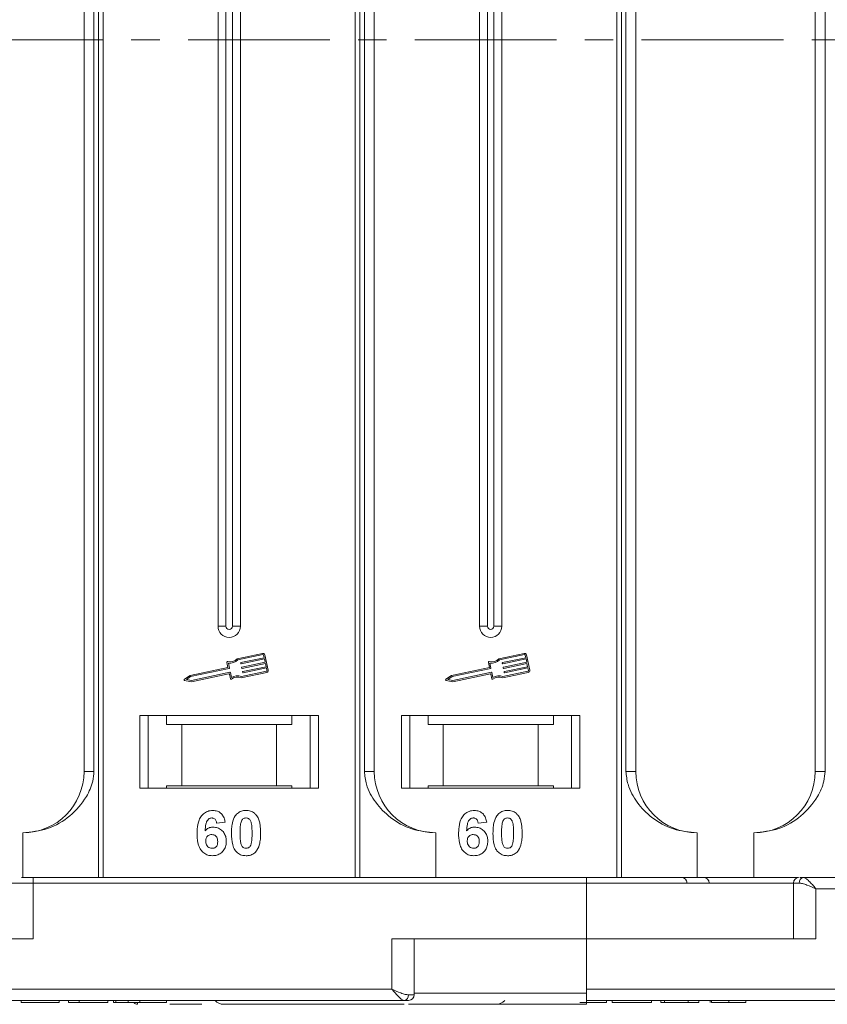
# Model space of a CAD drawing. Header units: millimetres. Extents: x -797 to 677, y 79 to 1112.
# Tile 20 of 75: x -75 to -2, y 317 to 406. Entities that reach past the tile are written whole.
import ezdxf

# ---------------------------------------------------------------- set-up
doc = ezdxf.new("R2010")
doc.units = ezdxf.units.MM
doc.linetypes.add('CENTERX2', pattern=[20.32, 12.7, -2.54, 2.54, -2.54])

msp = doc.modelspace()

# ---------------------------------------------------------------- linework, layer by layer
at = {"color": 7, "linetype": 'Continuous', "lineweight": 15}
for p, q in [((-67.495, 478.771), (-67.495, 403.771)), ((-67.076, 403.771), (-67.076, 478.771)), ((-44.5, 478.771), (-44.5, 403.771)), ((-44.081, 403.771), (-44.081, 478.771)), ((-21.07, 478.771), (-21.07, 403.771)), ((-20.651, 403.771), (-20.651, 478.771)), ((-68.788, 469.271), (-68.788, 403.771)), ((-67.903, 403.771), (-67.903, 469.271)), ((-43.673, 469.271), (-43.673, 403.771)), ((-42.788, 403.771), (-42.788, 469.271)), ((-20.244, 469.271), (-20.244, 403.771)), ((-19.359, 403.771), (-19.359, 469.271)), ((-3.288, 469.271), (-3.288, 403.771)), ((-2.403, 403.771), (-2.403, 469.271)), ((-56.788, 456.271), (-56.788, 403.771)), ((-56.073, 456.271), (-56.073, 403.771)), ((-55.503, 403.771), (-55.503, 456.271)), ((-54.788, 403.771), (-54.788, 456.271)), ((-33.359, 456.271), (-33.359, 403.771)), ((-32.644, 456.271), (-32.644, 403.771)), ((-32.074, 403.771), (-32.074, 456.271)), ((-31.359, 403.771), (-31.359, 456.271)), ((-68.788, 403.771), (-68.788, 338.271)), ((-67.903, 338.271), (-67.903, 403.771)), ((-67.495, 403.771), (-67.495, 328.771)), ((-67.076, 328.771), (-67.076, 403.771)), ((-56.788, 403.771), (-56.788, 351.271)), ((-56.073, 403.771), (-56.073, 351.271)), ((-55.503, 351.271), (-55.503, 403.771)), ((-54.788, 351.271), (-54.788, 403.771)), ((-44.5, 403.771), (-44.5, 328.771)), ((-44.081, 328.771), (-44.081, 403.771)), ((-43.673, 403.771), (-43.673, 338.271)), ((-42.788, 338.271), (-42.788, 403.771)), ((-33.359, 403.771), (-33.359, 351.271)), ((-32.644, 403.771), (-32.644, 351.271)), ((-32.074, 351.271), (-32.074, 403.771)), ((-31.359, 351.271), (-31.359, 403.771)), ((-21.07, 403.771), (-21.07, 328.771)), ((-20.651, 328.771), (-20.651, 403.771)), ((-20.244, 403.771), (-20.244, 338.271)), ((-19.359, 338.271), (-19.359, 403.771)), ((-3.288, 403.771), (-3.288, 338.271)), ((-2.403, 338.271), (-2.403, 403.771)), ((-56.073, 351.271), (-56.788, 351.271)), ((-54.788, 351.271), (-55.503, 351.271)), ((-32.644, 351.271), (-33.359, 351.271)), ((-31.359, 351.271), (-32.074, 351.271)), ((-52.792, 348.837), (-55.07, 348.356)), ((-52.767, 348.722), (-55.01, 348.249)), ((-54.732, 348.007), (-52.649, 348.447)), ((-52.625, 348.332), (-54.708, 347.892)), ((-52.649, 348.447), (-52.698, 348.677)), ((-52.564, 348.045), (-52.625, 348.332)), ((-52.292, 347.322), (-52.583, 348.701)), ((-29.362, 348.837), (-31.641, 348.356)), ((-29.338, 348.722), (-31.581, 348.249)), ((-31.302, 348.007), (-29.22, 348.447)), ((-29.195, 348.332), (-31.278, 347.892)), ((-29.22, 348.447), (-29.268, 348.677)), ((-29.135, 348.045), (-29.195, 348.332)), ((-28.862, 347.322), (-29.153, 348.701)), ((-55.899, 347.581), (-59.297, 346.863)), ((-55.788, 347.484), (-59.249, 346.753)), ((-55.992, 348.025), (-55.899, 347.581)), ((-55.859, 347.963), (-55.765, 347.519)), ((-54.742, 347.915), (-54.754, 347.972)), ((-54.657, 347.513), (-54.67, 347.57)), ((-54.647, 347.605), (-52.564, 348.045)), ((-52.54, 347.93), (-54.623, 347.49)), ((-54.562, 347.203), (-52.479, 347.643)), ((-52.455, 347.528), (-54.538, 347.088)), ((-52.479, 347.643), (-52.54, 347.93)), ((-52.406, 347.298), (-52.455, 347.528)), ((-32.469, 347.581), (-35.868, 346.863)), ((-32.359, 347.484), (-35.82, 346.753)), ((-32.563, 348.025), (-32.469, 347.581)), ((-32.43, 347.963), (-32.336, 347.519)), ((-31.313, 347.915), (-31.325, 347.972)), ((-31.228, 347.513), (-31.24, 347.57)), ((-31.217, 347.605), (-29.135, 348.045)), ((-29.111, 347.93), (-31.193, 347.49)), ((-31.132, 347.203), (-29.05, 347.643)), ((-29.026, 347.528), (-31.108, 347.088)), ((-29.05, 347.643), (-29.111, 347.93)), ((-28.977, 347.298), (-29.026, 347.528)), ((-59.297, 346.863), (-59.799, 346.512)), ((-59.777, 346.406), (-59.176, 346.288)), ((-59.249, 346.753), (-59.619, 346.495)), ((-59.619, 346.495), (-59.177, 346.408)), ((-59.177, 346.408), (-55.715, 347.139)), ((-59.176, 346.288), (-55.806, 347)), ((-55.771, 346.977), (-55.683, 346.562)), ((-55.68, 347.117), (-55.587, 346.673)), ((-54.706, 346.632), (-52.428, 347.114)), ((-54.694, 346.755), (-52.452, 347.229)), ((-54.572, 347.111), (-54.585, 347.168)), ((-35.868, 346.863), (-36.37, 346.512)), ((-36.347, 346.406), (-35.746, 346.288)), ((-35.82, 346.753), (-36.189, 346.495)), ((-36.189, 346.495), (-35.747, 346.408)), ((-35.747, 346.408), (-32.286, 347.139)), ((-35.746, 346.288), (-32.376, 347)), ((-32.342, 346.977), (-32.254, 346.562)), ((-32.251, 347.117), (-32.157, 346.673)), ((-31.277, 346.632), (-28.998, 347.114)), ((-31.265, 346.755), (-29.022, 347.229)), ((-31.143, 347.111), (-31.155, 347.168)), ((-47.788, 343.271), (-63.788, 343.271)), ((-63.788, 343.271), (-63.788, 336.771)), ((-63.038, 336.771), (-63.038, 343.271)), ((-61.402, 343.271), (-61.402, 342.471)), ((-50.174, 342.471), (-50.174, 343.271)), ((-48.538, 343.271), (-48.538, 336.771)), ((-47.788, 336.771), (-47.788, 343.271)), ((-24.359, 343.271), (-40.359, 343.271)), ((-40.359, 343.271), (-40.359, 336.771)), ((-39.609, 336.771), (-39.609, 343.271)), ((-37.972, 343.271), (-37.972, 342.471)), ((-26.745, 342.471), (-26.745, 343.271)), ((-25.109, 343.271), (-25.109, 336.771)), ((-24.359, 336.771), (-24.359, 343.271)), ((-61.402, 342.471), (-60.038, 342.471)), ((-60.038, 342.471), (-60.038, 336.971)), ((-60.038, 342.471), (-51.538, 342.471)), ((-51.538, 336.971), (-51.538, 342.471)), ((-51.538, 342.471), (-50.174, 342.471)), ((-37.972, 342.471), (-36.609, 342.471)), ((-36.609, 342.471), (-36.609, 336.971)), ((-36.609, 342.471), (-28.109, 342.471)), ((-28.109, 336.971), (-28.109, 342.471)), ((-28.109, 342.471), (-26.745, 342.471)), ((-68.788, 338.271), (-67.903, 338.271)), ((-43.673, 338.271), (-42.788, 338.271)), ((-20.244, 338.271), (-19.359, 338.271)), ((-3.288, 338.271), (-2.403, 338.271)), ((-63.788, 336.771), (-47.788, 336.771)), ((-60.038, 336.971), (-61.402, 336.971)), ((-61.402, 336.771), (-61.402, 336.971)), ((-60.038, 336.971), (-51.538, 336.971)), ((-50.174, 336.971), (-51.538, 336.971)), ((-50.174, 336.971), (-50.174, 336.771)), ((-40.359, 336.771), (-24.359, 336.771)), ((-36.609, 336.971), (-37.972, 336.971)), ((-37.972, 336.771), (-37.972, 336.971)), ((-36.609, 336.971), (-28.109, 336.971)), ((-26.745, 336.971), (-28.109, 336.971)), ((-26.745, 336.971), (-26.745, 336.771)), ((-56.147, 333.727), (-56.916, 333.642)), ((-32.718, 333.727), (-33.487, 333.642)), ((-74.288, 328.771), (-74.288, 332.771)), ((-37.288, 332.771), (-37.288, 328.771)), ((-13.859, 332.771), (-13.859, 328.771)), ((-8.788, 328.771), (-8.788, 332.771)), ((-73.36, 328.271), (-73.36, 328.771)), ((-23.788, 328.771), (-73.36, 328.771)), ((-23.788, 328.271), (-23.788, 328.771)), ((-8.788, 328.771), (-4.798, 328.771)), ((67.212, 328.771), (-4.343, 328.771)), ((-75.36, 328.271), (-73.36, 328.271)), ((-73.36, 323.271), (-73.36, 328.271)), ((-73.36, 328.271), (-23.788, 328.271)), ((-23.788, 328.271), (-23.788, 323.271)), ((-23.788, 328.271), (-5.225, 328.271)), ((-5.225, 328.271), (-5.225, 323.271)), ((-4.716, 328.271), (-5.225, 328.271)), ((-3.225, 323.271), (-3.225, 327.771)), ((-3.225, 327.771), (67.212, 327.771)), ((-90.788, 323.271), (-73.36, 323.271)), ((-23.788, 323.271), (-41.217, 323.271)), ((-41.217, 323.271), (-41.217, 318.771)), ((-39.217, 318.271), (-39.217, 323.271)), ((-23.788, 318.771), (-23.788, 323.271)), ((-23.788, 323.271), (-3.225, 323.271)), ((-41.217, 318.771), (-90.788, 318.771)), ((-39.726, 318.271), (-39.217, 318.271)), ((-39.217, 318.421), (-23.788, 318.421)), ((11.672, 318.771), (-23.788, 318.771)), ((-23.788, 318.421), (-23.788, 318.771)), ((-90.788, 317.771), (-40.098, 317.771)), ((-90.788, 317.771), (-66.16, 317.771)), ((-74.429, 317.771), (-74.429, 317.571)), ((-74.429, 317.571), (-71.032, 317.571)), ((-71.032, 317.771), (-71.032, 317.571)), ((-70.198, 317.771), (-70.198, 317.571)), ((-70.198, 317.571), (-69.237, 317.571)), ((-69.237, 317.771), (-69.237, 317.571)), ((-69.237, 317.571), (-66.673, 317.571)), ((-66.673, 317.771), (-66.673, 317.571)), ((-66.16, 317.771), (-66.16, 317.571)), ((-65.937, 317.771), (-65.937, 317.571)), ((-64.849, 317.771), (-64.849, 317.571)), ((-64.009, 317.421), (-64.009, 317.421)), ((-63.795, 317.771), (-63.795, 317.571)), ((-61.416, 317.771), (-61.416, 317.571)), ((-23.788, 317.771), (11.212, 317.771)), ((-23.788, 317.771), (2.641, 317.771)), ((-21.987, 317.771), (-21.987, 317.571)), ((-21.474, 317.571), (-21.474, 317.771)), ((-21.474, 317.571), (-17.948, 317.571)), ((-17.948, 317.771), (-17.948, 317.571)), ((-17.115, 317.771), (-17.115, 317.571)), ((-17.115, 317.571), (-16.795, 317.571)), ((-16.795, 317.771), (-16.795, 317.571)), ((-16.795, 317.571), (-14.679, 317.571)), ((-14.679, 317.571), (-14.679, 317.771)), ((-14.679, 317.571), (-13.718, 317.571)), ((-13.718, 317.771), (-13.718, 317.571)), ((-12.692, 317.771), (-12.692, 317.571)), ((-12.583, 317.771), (-12.583, 317.571)), ((-11.031, 317.771), (-11.031, 317.571)), ((-9.487, 317.771), (-9.487, 317.571))]:
    msp.add_line(p, q, dxfattribs=at)
at = {"color": 1, "linetype": 'CENTERX2', "lineweight": 13}
msp.add_line((501.865, 403.771), (-336.218, 403.771), dxfattribs=at)
at = {"color": 7, "linetype": 'Continuous', "lineweight": 15}
for centre, radius, start, end in [((-55.788, 351.271), 1, 180, 0), ((-55.788, 351.271), 0.285, 180, 0), ((-32.359, 351.271), 1, 180, 0), ((-32.359, 351.271), 0.285, 180, 0), ((-55.716, 348.943), 0.873, 256.41469, 317.74736), ((-55.716, 348.943), 0.99, 261.69305, 315.48899), ((-52.755, 348.665), 0.176, 11.9297, 101.9297), ((-52.755, 348.665), 0.0587, 11.9297, 101.9297), ((-32.287, 348.943), 0.873, 256.41469, 317.74736), ((-32.287, 348.943), 0.99, 261.69305, 315.48899), ((-29.326, 348.665), 0.176, 11.9297, 101.9297), ((-29.326, 348.665), 0.0587, 11.9297, 101.9297), ((-55.935, 348.037), 0.0587, 76.41469, 191.9297), ((-55.794, 347.513), 0.0294, 281.9297, 11.9297), ((-54.726, 347.979), 0.0294, 101.9297, 191.9297), ((-54.714, 347.921), 0.0294, 191.9297, 281.9297), ((-54.641, 347.576), 0.0294, 101.9297, 191.9297), ((-54.629, 347.519), 0.0294, 191.9297, 281.9297), ((-52.464, 347.286), 0.0587, 281.9297, 11.9297), ((-52.464, 347.286), 0.176, 281.9297, 11.9297), ((-32.506, 348.037), 0.0587, 76.41469, 191.9297), ((-32.365, 347.513), 0.0294, 281.9297, 11.9297), ((-31.296, 347.979), 0.0294, 101.9297, 191.9297), ((-31.284, 347.921), 0.0294, 191.9297, 281.9297), ((-31.211, 347.576), 0.0294, 101.9297, 191.9297), ((-31.199, 347.519), 0.0294, 191.9297, 281.9297), ((-29.034, 347.286), 0.0587, 281.9297, 11.9297), ((-29.034, 347.286), 0.176, 281.9297, 11.9297), ((-59.766, 346.464), 0.0587, 124.95116, 258.90824), ((-55.8, 346.971), 0.0294, 11.9297, 101.9297), ((-55.709, 347.111), 0.0294, 11.9297, 101.9297), ((-55.626, 346.574), 0.0587, 191.9297, 307.44471), ((-55.059, 345.834), 0.873, 66.11204, 127.44471), ((-55.059, 345.834), 0.99, 68.37041, 122.16635), ((-54.556, 347.174), 0.0294, 101.9297, 191.9297), ((-54.544, 347.117), 0.0294, 191.9297, 281.9297), ((-36.336, 346.464), 0.0587, 124.95116, 258.90824), ((-32.37, 346.971), 0.0294, 11.9297, 101.9297), ((-32.28, 347.111), 0.0294, 11.9297, 101.9297), ((-32.196, 346.574), 0.0587, 191.9297, 307.44471), ((-31.63, 345.834), 0.873, 66.11204, 127.44471), ((-31.63, 345.834), 0.99, 68.37041, 122.16635), ((-31.126, 347.174), 0.0294, 101.9297, 191.9297), ((-31.114, 347.117), 0.0294, 191.9297, 281.9297), ((-74.288, 338.271), 5.5, 270, 0), ((-37.288, 338.271), 5.5, 180, 270), ((-13.859, 338.271), 5.5, 180, 270), ((-8.788, 338.271), 5.5, 270, 0), ((-15.27, 328.271), 0.5, 0, 90), ((-13.287, 328.271), 0.5, 0, 90), ((-4.725, 328.271), 0.5, 90, 180), ((-4.269, 328.326), 0.451, 99.5202, 187.08135), ((-40.173, 318.215), 0.451, 279.5202, 7.08135), ((-39.717, 318.271), 0.5, 270, 0), ((-64.009, 317.771), 0.35, 215.64347, 270.00182), ((-56.288, 318.421), 1, 221.2946, 270), ((-31.859, 318.421), 1, 270, 319.04573)]:
    msp.add_arc(centre, radius, start, end, dxfattribs=at)
for points, knots in [([(-74.288, 332.771), (-73.528, 332.847), (-72.008, 333), (-69.986, 334.19), (-68.654, 335.74), (-67.994, 337.184), (-67.927, 337.977), (-67.903, 338.271)], [0, 0, 0, 0, 0.249096, 0.498243, 0.745205, 0.90541, 1, 1, 1, 1]), ([(-43.673, 338.271), (-43.63, 337.88), (-43.519, 336.881), (-42.695, 335.427), (-41.325, 334.014), (-39.46, 332.978), (-38.009, 332.839), (-37.288, 332.771)], [0, 0, 0, 0, 0.125713, 0.321276, 0.524466, 0.763484, 1, 1, 1, 1]), ([(-20.244, 338.271), (-20.2, 337.88), (-20.089, 336.881), (-19.266, 335.427), (-17.896, 334.014), (-16.03, 332.978), (-14.58, 332.839), (-13.859, 332.771)], [0, 0, 0, 0, 0.125713, 0.321276, 0.524466, 0.763484, 1, 1, 1, 1]), ([(-8.788, 332.771), (-8.028, 332.847), (-6.508, 333), (-4.486, 334.19), (-3.154, 335.74), (-2.494, 337.184), (-2.427, 337.977), (-2.403, 338.271)], [0, 0, 0, 0, 0.249096, 0.498243, 0.745205, 0.90541, 1, 1, 1, 1]), ([(-58.66, 332.717), (-58.657, 332.85), (-58.648, 333.252), (-58.558, 333.807), (-58.279, 334.316), (-57.933, 334.618), (-57.563, 334.756), (-57.329, 334.767), (-57.245, 334.771)], [0, 0, 0, 0, 0.142337, 0.429127, 0.589943, 0.751205, 0.909895, 1, 1, 1, 1]), ([(-57.343, 334.104), (-57.397, 334.099), (-57.506, 334.088), (-57.658, 333.988), (-57.8, 333.815), (-57.908, 333.454), (-57.933, 333.153), (-57.949, 332.949)], [0, 0, 0, 0, 0.112049, 0.22438, 0.370115, 0.570276, 1, 1, 1, 1]), ([(-56.916, 333.642), (-56.929, 333.72), (-56.948, 333.842), (-57.039, 333.986), (-57.144, 334.067), (-57.252, 334.1), (-57.318, 334.103), (-57.343, 334.104)], [0, 0, 0, 0, 0.33384, 0.524547, 0.716372, 0.891824, 1, 1, 1, 1]), ([(-57.245, 334.771), (-57.109, 334.76), (-56.863, 334.741), (-56.55, 334.557), (-56.309, 334.28), (-56.194, 333.983), (-56.157, 333.784), (-56.147, 333.727)], [0, 0, 0, 0, 0.242691, 0.439002, 0.635006, 0.895059, 1, 1, 1, 1]), ([(-55.583, 332.751), (-55.581, 332.885), (-55.576, 333.188), (-55.503, 333.716), (-55.362, 334.136), (-55.205, 334.342), (-55.187, 334.364)], [0, 0, 0, 0, 0.237381, 0.538918, 0.949082, 1, 1, 1, 1]), ([(-55.187, 334.364), (-55.143, 334.415), (-55.053, 334.516), (-54.884, 334.632), (-54.695, 334.715), (-54.526, 334.753), (-54.384, 334.768), (-54.312, 334.77), (-54.275, 334.771)], [0, 0, 0, 0, 0.193776, 0.3936, 0.587864, 0.788908, 0.894169, 1, 1, 1, 1]), ([(-54.728, 333.711), (-54.704, 333.781), (-54.666, 333.893), (-54.558, 334.018), (-54.434, 334.085), (-54.335, 334.101), (-54.282, 334.104), (-54.275, 334.104)], [0, 0, 0, 0, 0.334804, 0.542561, 0.750382, 0.970721, 1, 1, 1, 1]), ([(-54.275, 334.771), (-54.208, 334.768), (-54.074, 334.764), (-53.876, 334.72), (-53.685, 334.643), (-53.54, 334.543), (-53.434, 334.445), (-53.385, 334.388), (-53.36, 334.36)], [0, 0, 0, 0, 0.192627, 0.388684, 0.582013, 0.783201, 0.891038, 1, 1, 1, 1]), ([(-54.275, 334.104), (-54.218, 334.098), (-54.117, 334.088), (-53.988, 334.013), (-53.878, 333.873), (-53.778, 333.602), (-53.742, 333.205), (-53.738, 332.898), (-53.737, 332.743)], [0, 0, 0, 0, 0.105646, 0.186221, 0.267042, 0.431541, 0.712708, 1, 1, 1, 1]), ([(-53.36, 334.36), (-53.321, 334.305), (-53.241, 334.196), (-53.136, 333.964), (-53.046, 333.668), (-52.996, 333.337), (-52.971, 333.028), (-52.969, 332.838), (-52.968, 332.743)], [0, 0, 0, 0, 0.118432, 0.239329, 0.449434, 0.664178, 0.83182, 1, 1, 1, 1]), ([(-35.23, 332.717), (-35.228, 332.85), (-35.219, 333.252), (-35.128, 333.807), (-34.85, 334.316), (-34.503, 334.618), (-34.133, 334.756), (-33.9, 334.767), (-33.815, 334.771)], [0, 0, 0, 0, 0.142337, 0.429127, 0.589943, 0.751205, 0.909895, 1, 1, 1, 1]), ([(-33.914, 334.104), (-33.968, 334.099), (-34.076, 334.088), (-34.229, 333.988), (-34.37, 333.815), (-34.479, 333.454), (-34.503, 333.153), (-34.52, 332.949)], [0, 0, 0, 0, 0.112049, 0.22438, 0.370115, 0.570276, 1, 1, 1, 1]), ([(-33.487, 333.642), (-33.499, 333.72), (-33.519, 333.842), (-33.609, 333.986), (-33.715, 334.067), (-33.823, 334.1), (-33.889, 334.103), (-33.914, 334.104)], [0, 0, 0, 0, 0.33384, 0.524547, 0.716372, 0.891824, 1, 1, 1, 1]), ([(-33.815, 334.771), (-33.679, 334.76), (-33.433, 334.741), (-33.121, 334.557), (-32.88, 334.28), (-32.764, 333.983), (-32.728, 333.784), (-32.718, 333.727)], [0, 0, 0, 0, 0.2426908, 0.4390024, 0.635006, 0.8950587, 1, 1, 1, 1]), ([(-32.153, 332.751), (-32.151, 332.885), (-32.146, 333.188), (-32.074, 333.716), (-31.933, 334.136), (-31.775, 334.342), (-31.758, 334.364)], [0, 0, 0, 0, 0.237381, 0.538918, 0.949082, 1, 1, 1, 1]), ([(-31.758, 334.364), (-31.713, 334.415), (-31.623, 334.516), (-31.454, 334.632), (-31.266, 334.715), (-31.096, 334.753), (-30.955, 334.768), (-30.882, 334.77), (-30.846, 334.771)], [0, 0, 0, 0, 0.193776, 0.3936, 0.587864, 0.788908, 0.894169, 1, 1, 1, 1]), ([(-31.299, 333.711), (-31.275, 333.781), (-31.237, 333.893), (-31.129, 334.018), (-31.005, 334.085), (-30.906, 334.101), (-30.852, 334.104), (-30.846, 334.104)], [0, 0, 0, 0, 0.334804, 0.542561, 0.750382, 0.970721, 1, 1, 1, 1]), ([(-30.846, 334.771), (-30.779, 334.768), (-30.644, 334.764), (-30.446, 334.72), (-30.256, 334.643), (-30.111, 334.543), (-30.004, 334.445), (-29.955, 334.388), (-29.931, 334.36)], [0, 0, 0, 0, 0.192627, 0.388684, 0.582013, 0.783201, 0.891038, 1, 1, 1, 1]), ([(-30.846, 334.104), (-30.788, 334.098), (-30.687, 334.088), (-30.559, 334.013), (-30.448, 333.873), (-30.349, 333.602), (-30.312, 333.205), (-30.309, 332.898), (-30.307, 332.743)], [0, 0, 0, 0, 0.105646, 0.186221, 0.267042, 0.431541, 0.712708, 1, 1, 1, 1]), ([(-29.931, 334.36), (-29.891, 334.305), (-29.812, 334.196), (-29.707, 333.964), (-29.617, 333.668), (-29.567, 333.337), (-29.542, 333.028), (-29.539, 332.838), (-29.538, 332.743)], [0, 0, 0, 0, 0.118432, 0.239329, 0.449434, 0.664178, 0.83182, 1, 1, 1, 1]), ([(-57.949, 332.949), (-57.903, 332.997), (-57.808, 333.095), (-57.663, 333.186), (-57.536, 333.236), (-57.437, 333.264), (-57.333, 333.28), (-57.262, 333.282), (-57.226, 333.283)], [0, 0, 0, 0, 0.2436536, 0.4957602, 0.6178923, 0.7415029, 0.8700251, 1, 1, 1, 1]), ([(-57.226, 333.283), (-57.091, 333.271), (-56.818, 333.246), (-56.47, 333.03), (-56.204, 332.729), (-56.063, 332.376), (-56.05, 332.132), (-56.044, 332.024)], [0, 0, 0, 0, 0.210216, 0.421975, 0.620016, 0.831037, 1, 1, 1, 1]), ([(-54.814, 332.743), (-54.813, 332.81), (-54.812, 332.943), (-54.806, 333.124), (-54.796, 333.286), (-54.782, 333.428), (-54.764, 333.571), (-54.74, 333.665), (-54.728, 333.711)], [0, 0, 0, 0, 0.20527, 0.410616, 0.557148, 0.703844, 0.851475, 1, 1, 1, 1]), ([(-34.52, 332.949), (-34.473, 332.997), (-34.379, 333.095), (-34.233, 333.186), (-34.106, 333.236), (-34.007, 333.264), (-33.903, 333.28), (-33.833, 333.282), (-33.797, 333.283)], [0, 0, 0, 0, 0.243654, 0.49576, 0.617892, 0.741503, 0.870025, 1, 1, 1, 1]), ([(-33.797, 333.283), (-33.661, 333.271), (-33.389, 333.246), (-33.041, 333.03), (-32.775, 332.729), (-32.633, 332.376), (-32.621, 332.132), (-32.615, 332.024)], [0, 0, 0, 0, 0.210216, 0.421975, 0.620016, 0.831037, 1, 1, 1, 1]), ([(-31.384, 332.743), (-31.384, 332.81), (-31.383, 332.943), (-31.377, 333.124), (-31.367, 333.286), (-31.353, 333.428), (-31.334, 333.571), (-31.31, 333.665), (-31.299, 333.711)], [0, 0, 0, 0, 0.20527, 0.410616, 0.557148, 0.703844, 0.851475, 1, 1, 1, 1]), ([(-57.303, 330.719), (-57.438, 330.73), (-57.709, 330.751), (-58.069, 330.952), (-58.361, 331.257), (-58.601, 331.793), (-58.656, 332.304), (-58.659, 332.659), (-58.66, 332.717)], [0, 0, 0, 0, 0.148269, 0.297647, 0.442421, 0.607851, 0.935658, 1, 1, 1, 1]), ([(-57.891, 332.041), (-57.886, 332.124), (-57.878, 332.26), (-57.787, 332.43), (-57.664, 332.538), (-57.516, 332.607), (-57.408, 332.614), (-57.356, 332.617)], [0, 0, 0, 0, 0.2767209, 0.4568705, 0.6370074, 0.8240683, 1, 1, 1, 1]), ([(-57.356, 332.617), (-57.288, 332.611), (-57.163, 332.601), (-57.003, 332.507), (-56.884, 332.372), (-56.822, 332.188), (-56.817, 332.055), (-56.814, 331.985)], [0, 0, 0, 0, 0.2137567, 0.3949441, 0.5765849, 0.7773109, 1, 1, 1, 1]), ([(-54.275, 330.719), (-54.41, 330.73), (-54.682, 330.75), (-55.036, 330.948), (-55.324, 331.262), (-55.558, 331.873), (-55.573, 332.393), (-55.583, 332.751)], [0, 0, 0, 0, 0.147528, 0.296569, 0.43214, 0.608737, 1, 1, 1, 1]), ([(-54.275, 331.386), (-54.343, 331.394), (-54.453, 331.407), (-54.582, 331.493), (-54.685, 331.644), (-54.778, 331.916), (-54.808, 332.306), (-54.812, 332.597), (-54.814, 332.743)], [0, 0, 0, 0, 0.125351, 0.202197, 0.279182, 0.459742, 0.727968, 1, 1, 1, 1]), ([(-53.737, 332.743), (-53.737, 332.677), (-53.738, 332.543), (-53.744, 332.363), (-53.754, 332.202), (-53.768, 332.06), (-53.787, 331.918), (-53.811, 331.825), (-53.823, 331.779)], [0, 0, 0, 0, 0.205942, 0.411959, 0.558149, 0.704502, 0.851801, 1, 1, 1, 1]), ([(-52.968, 332.743), (-52.97, 332.61), (-52.975, 332.307), (-53.045, 331.786), (-53.183, 331.364), (-53.341, 331.156), (-53.363, 331.126)], [0, 0, 0, 0, 0.236629, 0.537361, 0.932986, 1, 1, 1, 1]), ([(-33.873, 330.719), (-34.008, 330.73), (-34.28, 330.751), (-34.64, 330.952), (-34.932, 331.257), (-35.172, 331.793), (-35.226, 332.304), (-35.23, 332.659), (-35.23, 332.717)], [0, 0, 0, 0, 0.148269, 0.297647, 0.442421, 0.607851, 0.935658, 1, 1, 1, 1]), ([(-34.461, 332.041), (-34.456, 332.124), (-34.448, 332.26), (-34.357, 332.43), (-34.235, 332.538), (-34.086, 332.607), (-33.979, 332.614), (-33.927, 332.617)], [0, 0, 0, 0, 0.276721, 0.45687, 0.637007, 0.824068, 1, 1, 1, 1]), ([(-33.927, 332.617), (-33.859, 332.611), (-33.734, 332.601), (-33.574, 332.507), (-33.455, 332.372), (-33.392, 332.188), (-33.387, 332.055), (-33.384, 331.985)], [0, 0, 0, 0, 0.213757, 0.394944, 0.576585, 0.777311, 1, 1, 1, 1]), ([(-30.846, 330.719), (-30.981, 330.73), (-31.253, 330.75), (-31.607, 330.948), (-31.895, 331.262), (-32.128, 331.873), (-32.143, 332.393), (-32.153, 332.751)], [0, 0, 0, 0, 0.147528, 0.296569, 0.43214, 0.608737, 1, 1, 1, 1]), ([(-30.846, 331.386), (-30.914, 331.394), (-31.024, 331.407), (-31.153, 331.493), (-31.256, 331.644), (-31.349, 331.916), (-31.378, 332.306), (-31.382, 332.597), (-31.384, 332.743)], [0, 0, 0, 0, 0.125351, 0.202197, 0.279182, 0.459742, 0.727968, 1, 1, 1, 1]), ([(-30.307, 332.743), (-30.308, 332.677), (-30.309, 332.543), (-30.315, 332.363), (-30.325, 332.202), (-30.339, 332.06), (-30.357, 331.918), (-30.381, 331.825), (-30.393, 331.779)], [0, 0, 0, 0, 0.205942, 0.411959, 0.558149, 0.704502, 0.851801, 1, 1, 1, 1]), ([(-29.538, 332.743), (-29.54, 332.61), (-29.545, 332.307), (-29.616, 331.786), (-29.754, 331.364), (-29.911, 331.156), (-29.934, 331.126)], [0, 0, 0, 0, 0.236629, 0.537361, 0.932986, 1, 1, 1, 1]), ([(-57.318, 331.386), (-57.385, 331.393), (-57.522, 331.408), (-57.698, 331.524), (-57.824, 331.682), (-57.882, 331.864), (-57.888, 331.984), (-57.891, 332.041)], [0, 0, 0, 0, 0.207905, 0.419981, 0.630626, 0.821735, 1, 1, 1, 1]), ([(-56.814, 331.985), (-56.818, 331.899), (-56.824, 331.761), (-56.897, 331.582), (-57.008, 331.473), (-57.152, 331.399), (-57.259, 331.391), (-57.318, 331.386)], [0, 0, 0, 0, 0.2886974, 0.4635526, 0.6399417, 0.8018084, 1, 1, 1, 1]), ([(-56.044, 332.024), (-56.052, 331.889), (-56.068, 331.619), (-56.234, 331.238), (-56.519, 330.939), (-56.892, 330.748), (-57.165, 330.729), (-57.303, 330.719)], [0, 0, 0, 0, 0.197831, 0.3973, 0.59891, 0.798741, 1, 1, 1, 1]), ([(-53.823, 331.779), (-53.846, 331.71), (-53.884, 331.598), (-53.991, 331.473), (-54.113, 331.407), (-54.212, 331.389), (-54.267, 331.386), (-54.275, 331.386)], [0, 0, 0, 0, 0.3336776, 0.5404125, 0.7472639, 0.9612091, 1, 1, 1, 1]), ([(-33.888, 331.386), (-33.956, 331.393), (-34.093, 331.408), (-34.268, 331.524), (-34.395, 331.682), (-34.453, 331.864), (-34.458, 331.984), (-34.461, 332.041)], [0, 0, 0, 0, 0.207905, 0.419981, 0.630626, 0.821735, 1, 1, 1, 1]), ([(-33.384, 331.985), (-33.388, 331.899), (-33.395, 331.761), (-33.468, 331.582), (-33.578, 331.473), (-33.722, 331.399), (-33.829, 331.391), (-33.888, 331.386)], [0, 0, 0, 0, 0.2886974, 0.4635526, 0.6399417, 0.8018084, 1, 1, 1, 1]), ([(-32.615, 332.024), (-32.623, 331.889), (-32.638, 331.619), (-32.804, 331.238), (-33.09, 330.939), (-33.463, 330.748), (-33.736, 330.729), (-33.873, 330.719)], [0, 0, 0, 0, 0.197831, 0.3973, 0.59891, 0.798741, 1, 1, 1, 1]), ([(-30.393, 331.779), (-30.416, 331.71), (-30.454, 331.598), (-30.562, 331.473), (-30.684, 331.407), (-30.783, 331.389), (-30.837, 331.386), (-30.846, 331.386)], [0, 0, 0, 0, 0.3336776, 0.5404125, 0.7472639, 0.9612091, 1, 1, 1, 1]), ([(-53.363, 331.126), (-53.408, 331.075), (-53.498, 330.974), (-53.667, 330.858), (-53.855, 330.775), (-54.025, 330.737), (-54.166, 330.722), (-54.239, 330.72), (-54.275, 330.719)], [0, 0, 0, 0, 0.193769, 0.393564, 0.587886, 0.789131, 0.894283, 1, 1, 1, 1]), ([(-29.934, 331.126), (-29.978, 331.075), (-30.068, 330.974), (-30.237, 330.858), (-30.426, 330.775), (-30.595, 330.737), (-30.737, 330.722), (-30.809, 330.72), (-30.846, 330.719)], [0, 0, 0, 0, 0.193769, 0.393564, 0.587886, 0.789131, 0.894283, 1, 1, 1, 1]), ([(-73.36, 328.771), (-73.518, 328.771), (-73.844, 328.771), (-74.205, 328.771), (-74.348, 328.771), (-74.381, 328.771)], [0, 0, 0, 0, 0.421218, 0.866389, 1, 1, 1, 1]), ([(-4.973, 328.771), (-5.224, 328.771), (-6.365, 328.771), (-8.591, 328.771), (-11.899, 328.771), (-15.639, 328.771), (-19.722, 328.771), (-22.447, 328.771), (-23.788, 328.771)], [0, 0, 0, 0, 0.046784, 0.213122, 0.379487, 0.592262, 0.799244, 1, 1, 1, 1]), ([(-4.343, 328.771), (-4.46, 328.771), (-4.586, 328.771), (-4.621, 328.771), (-4.623, 328.771)], [0, 0, 0, 0, 0.93147, 1, 1, 1, 1]), ([(-4.343, 328.771), (-4.275, 328.754), (-4.132, 328.718), (-3.852, 328.468), (-3.543, 328.138), (-3.331, 327.893), (-3.225, 327.771)], [0, 0, 0, 0, 0.23435, 0.498195, 0.748869, 1, 1, 1, 1]), ([(-4.716, 328.271), (-4.621, 328.261), (-4.412, 328.239), (-3.913, 328.068), (-3.495, 327.887), (-3.225, 327.771)], [0, 0, 0, 0, 0.227072, 0.501587, 1, 1, 1, 1]), ([(-40.098, 317.771), (-40.166, 317.787), (-40.31, 317.823), (-40.589, 318.073), (-40.899, 318.403), (-41.111, 318.648), (-41.217, 318.771)], [0, 0, 0, 0, 0.2343503, 0.4981953, 0.748869, 1, 1, 1, 1]), ([(-41.217, 318.771), (-40.947, 318.654), (-40.529, 318.474), (-40.03, 318.302), (-39.821, 318.28), (-39.726, 318.271)], [0, 0, 0, 0, 0.498413, 0.772928, 1, 1, 1, 1]), ([(-23.788, 317.421), (-23.788, 317.432), (-23.788, 317.454), (-23.788, 317.626), (-23.788, 317.88), (-23.788, 318.161), (-23.788, 318.347), (-23.788, 318.421)], [0, 0, 0, 0, 0.2146939, 0.4293877, 0.6440816, 0.8587754, 1, 1, 1, 1]), ([(-66.16, 317.571), (-66.159, 317.571), (-66.158, 317.571), (-66.144, 317.571), (-66.119, 317.571), (-66.078, 317.571), (-66.021, 317.571), (-65.965, 317.571), (-65.937, 317.571)], [0, 0, 0, 0, 0.15395, 0.308181, 0.478699, 0.649961, 0.824203, 1, 1, 1, 1]), ([(-65.937, 317.571), (-65.877, 317.571), (-65.757, 317.571), (-65.44, 317.571), (-65.119, 317.571), (-64.878, 317.571), (-64.849, 317.571)], [0, 0, 0, 0, 0.250896, 0.502166, 0.940512, 1, 1, 1, 1]), ([(-64.849, 317.571), (-64.787, 317.571), (-64.663, 317.571), (-64.478, 317.571), (-64.303, 317.571), (-64.135, 317.571), (-63.966, 317.571), (-63.852, 317.571), (-63.795, 317.571)], [0, 0, 0, 0, 0.185429, 0.37219, 0.527708, 0.683877, 0.841678, 1, 1, 1, 1]), ([(-64.009, 317.52), (-64.008, 317.497), (-64.008, 317.436), (-64.008, 317.426), (-64.009, 317.421)], [0, 0, 0, 0, 0.377883, 1, 1, 1, 1]), ([(-63.795, 317.571), (-63.662, 317.571), (-63.258, 317.571), (-62.603, 317.571), (-61.985, 317.571), (-61.557, 317.571), (-61.426, 317.571), (-61.418, 317.571), (-61.416, 317.571)], [0, 0, 0, 0, 0.101398, 0.306996, 0.506144, 0.685262, 0.924557, 1, 1, 1, 1]), ([(-61.113, 317.421), (-60.768, 317.421), (-59.801, 317.421), (-58.858, 317.421), (-58.252, 317.421)], [0, 0, 0, 0, 0.357051, 1, 1, 1, 1]), ([(-56.288, 317.421), (-56.241, 317.421), (-56.147, 317.421), (-55.367, 317.421), (-54.185, 317.421), (-52.695, 317.421), (-51.024, 317.421), (-49.06, 317.421), (-46.057, 317.421), (-43.03, 317.421), (-40.594, 317.421), (-40.098, 317.421)], [0, 0, 0, 0, 0.116801, 0.237217, 0.361008, 0.457797, 0.55457, 0.653419, 0.752252, 0.949669, 1, 1, 1, 1]), ([(-39.717, 317.421), (-39.392, 317.421), (-38.13, 317.421), (-35.484, 317.421), (-31.817, 317.421), (-27.792, 317.421), (-25.109, 317.421), (-23.788, 317.421)], [0, 0, 0, 0, 0.068027, 0.265043, 0.51709, 0.762232, 1, 1, 1, 1]), ([(-24.366, 317.571), (-24.232, 317.571), (-23.828, 317.571), (-23.168, 317.571), (-22.547, 317.571), (-22.122, 317.571), (-21.996, 317.571), (-21.989, 317.571), (-21.987, 317.571)], [0, 0, 0, 0, 0.102171, 0.30922, 0.51365, 0.692275, 0.932413, 1, 1, 1, 1]), ([(-12.583, 317.571), (-12.529, 317.571), (-12.421, 317.571), (-12.117, 317.571), (-11.652, 317.571), (-11.265, 317.571), (-11.031, 317.571)], [0, 0, 0, 0, 0.20646, 0.413515, 0.645211, 1, 1, 1, 1]), ([(-11.031, 317.571), (-10.898, 317.571), (-10.593, 317.571), (-10.142, 317.571), (-9.783, 317.571), (-9.528, 317.571), (-9.503, 317.571), (-9.487, 317.571)], [0, 0, 0, 0, 0.155292, 0.353145, 0.543243, 0.704067, 1, 1, 1, 1])]:
    msp.add_open_spline(points, degree=3, knots=knots, dxfattribs=at)
msp.add_open_spline([(-39.717, 317.771), (-39.734, 317.771), (-39.769, 317.771), (-39.989, 317.771), (-40.098, 317.771)], degree=3, dxfattribs=at)

doc.saveas('drawing.dxf')
